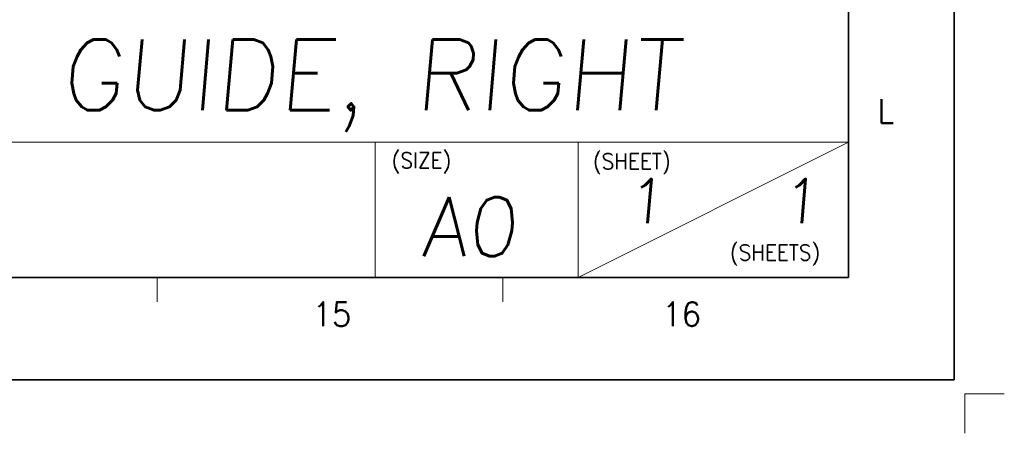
# Model space of a CAD drawing. Header units: millimetres. Extents: x 4497 to 13960, y 12291 to 16372.
# Tile 164 of 217: x 6849 to 7052, y 15510 to 15596. Entities that reach past the tile are written whole.
import ezdxf
from ezdxf.enums import TextEntityAlignment as Align

# ---------------------------------------------------------------- set-up
doc = ezdxf.new("R2010")
doc.units = ezdxf.units.MM
doc.header["$LTSCALE"] = 0.8
doc.linetypes.add('CENTER', pattern=[50.8, 31.75, -6.35, 6.35, -6.35])
doc.layers.get('0').update_dxf_attribs({"linetype": 'CONTINUOUS', "lineweight": 0})
doc.layers.add('1', color=2, linetype='CENTER', lineweight=0)
doc.layers.add('2', color=3, linetype='CONTINUOUS', lineweight=0)
doc.styles.add('GHS', font='romans', dxfattribs={"height": 2, "bigfont": 'whgtxt'})
doc.styles.get("Standard").update_dxf_attribs({"font": 'romans.shx', "width": 0.8, "oblique": 5, "bigfont": 'whgtxt.shx'})

msp = doc.modelspace()

# ---------------------------------------------------------------- linework, layer by layer
at = {"color": 7, "linetype": 'Continuous', "lineweight": 35}
for p, q in [((7020.042, 15542.403), (7020.042, 16340.271)), ((5880.515, 15542.403), (7020.042, 15542.403))]:
    msp.add_line(p, q, dxfattribs=at)
at = {"color": 7, "linetype": 'Continuous'}
for p, q in [((7020.042, 15542.403), (7020.042, 15720.454)), ((6806.381, 15570.272), (7020.042, 15570.272)), ((6922.501, 15542.403), (6922.501, 15570.272)), ((6964.305, 15542.403), (6964.305, 15570.272)), ((6964.305, 15542.403), (7020.042, 15570.272)), ((6806.381, 15542.403), (7020.042, 15542.403)), ((6806.381, 15542.403), (7020.042, 15542.403)), ((6855.09, 15542.403), (7020.042, 15542.403)), ((6877.601, 15537.422), (6877.601, 15542.403)), ((6948.822, 15537.422), (6948.822, 15542.403))]:
    msp.add_line(p, q, dxfattribs=at)
at = {"color": 7, "linetype": 'Continuous', "lineweight": 35}
msp.add_lwpolyline([(7041.788, 16361.337), (5853.788, 16361.337), (5853.788, 15521.337), (7041.788, 15521.337)], close=True, dxfattribs=at)
at = {"layer": '1'}
for p in [(7052.142, 15518.422), (7044.024, 15510.303)]:
    msp.add_line(p, (7044.024, 15518.422), dxfattribs=at)

# ---------------------------------------------------------------- texts
at = {"color": 7, "linetype": 'Continuous', "width": 0.933333}
for s, height, p in [('L', 4.98, (7027.767, 15576.686)), ('15', 4.9805, (6913.61, 15534.835)), ('16', 4.9805, (6985.667, 15534.835))]:
    msp.add_text(s, height=height, dxfattribs=at).set_placement(p, align=Align.MIDDLE_CENTER)
for s, p in [('(SIZE)', (6925.915, 15568.148)), ('(SHEET)', (6967.389, 15567.974)), ('(SHEETS)', (6995.606, 15549.163))]:
    msp.add_text(s, height=3.2303, dxfattribs=at).set_placement(p, align=Align.TOP_LEFT)
at = {"layer": '2', "style": 'GHS', "oblique": 5}
for s, height, p in [('GUIDE, RIGHT', 14.54353, (6857.626, 15576.878)), ('1', 9.09, (6974.366, 15553.621)), ('1', 9.09, (7006.112, 15553.621)), ('A0', 12.1196, (6932.017, 15546.809))]:
    msp.add_text(s, height=height, dxfattribs=at).set_placement(p)

doc.saveas('drawing.dxf')
